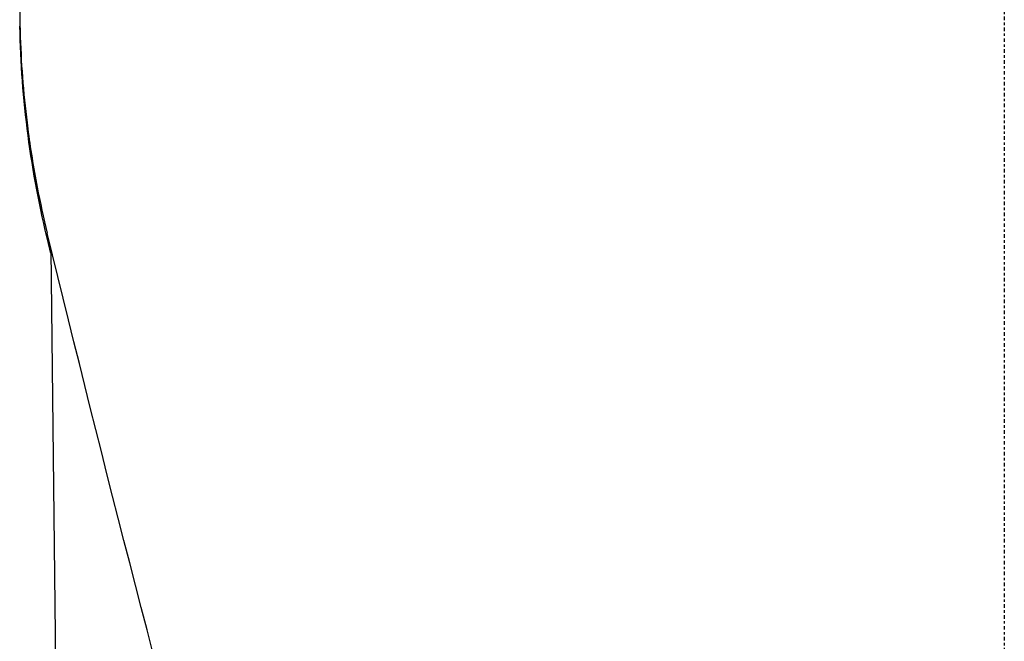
# Model space of a CAD drawing. Header units: millimetres. Extents: x 0 to 4378, y 0 to 2376.
# Tile 140 of 256: x 736 to 777, y 1561 to 1587. Entities that reach past the tile are written whole.
import ezdxf

# ---------------------------------------------------------------- set-up
doc = ezdxf.new("R2010")
doc.units = ezdxf.units.MM
doc.header["$LTSCALE"] = 0.2
doc.linetypes.add('CENTER2', pattern=[1.125, 0.75, -0.125, 0.125, -0.125])
doc.layers.add('02_Center Line', color=1, linetype='CENTER2')

# ---------------------------------------------------------------- blocks, each defined once
blk = doc.blocks.new('A$Cd3ae7b64')
blk.add_line((-39.006, 937.7), (-39.423, 975.06))
for start_param, end_param in [(6.2699, 6.28318), (6.28318, 6.358063)]:
    blk.add_ellipse((-39.723, 984.323), major_axis=(-1, -0.019), ratio=0.706618, start_param=start_param, end_param=end_param)
for points, knots in [([(0.001, 1027.473), (-1.326, 1027.473), (-2.654, 1027.409), (-5.285, 1027.155), (-6.586, 1026.966), (-10.43, 1026.22), (-12.886, 1025.492), (-15.869, 1024.308), (-16.518, 1024.03), (-17.882, 1023.406), (-18.593, 1023.054), (-21.136, 1021.705), (-22.859, 1020.609), (-24.878, 1019.112), (-25.292, 1018.793), (-26.628, 1017.719), (-27.511, 1016.942), (-29.245, 1015.281), (-30.089, 1014.394), (-31.29, 1013.012), (-31.686, 1012.534), (-32.465, 1011.551), (-32.847, 1011.045), (-33.595, 1010.002), (-33.96, 1009.466), (-35.055, 1007.773), (-35.73, 1006.598), (-36.656, 1004.788), (-36.956, 1004.163), (-37.531, 1002.877), (-37.806, 1002.217), (-38.327, 1000.863), (-38.572, 1000.168), (-38.912, 999.115), (-39.021, 998.758), (-39.344, 997.655), (-39.539, 996.906), (-40.087, 994.525), (-40.357, 992.884), (-40.566, 990.835), (-40.6, 990.434), (-40.668, 989.494), (-40.695, 988.957), (-40.722, 988.065), (-40.728, 987.738), (-40.73, 987.304), (-40.731, 987.241), (-40.731, 987.103), (-40.731, 987.031), (-40.731, 986.705), (-40.73, 986.511), (-40.73, 986.158), (-40.73, 986.062), (-40.731, 985.776), (-40.731, 985.63), (-40.731, 985.32), (-40.731, 985.168), (-40.73, 984.915), (-40.729, 984.815), (-40.727, 984.625), (-40.725, 984.543), (-40.722, 984.346), (-40.719, 984.24), (-40.714, 984.042), (-40.711, 983.952), (-40.665, 982.595), (-40.562, 981.331), (-40.293, 979.264), (-40.163, 978.459), (-39.886, 977.02), (-39.747, 976.384), (-39.592, 975.751)], [-21.001083, -21.001083, -21.001083, -21.001083, -20.328863, -20.328863, -19.655828, -19.655828, -18.308332, -18.308332, -17.924512, -17.924512, -17.485993, -17.485993, -16.316696, -16.316696, -16.006668, -16.006668, -15.296307, -15.296307, -14.534305, -14.534305, -14.139555, -14.139555, -13.730091, -13.730091, -13.30546, -13.30546, -12.401825, -12.401825, -11.929878, -11.929878, -11.437802, -11.437802, -10.9252, -10.9252, -10.663362, -10.663362, -10.117833, -10.117833, -8.934625, -8.934625, -8.645977, -8.645977, -8.260408, -8.260408, -8.006475, -8.006475, -7.961161, -7.961161, -7.91407, -7.91407, -7.778509, -7.778509, -7.724161, -7.724161, -7.666804, -7.666804, -7.602838, -7.602838, -7.565627, -7.565627, -7.532521, -7.532521, -7.488032, -7.488032, -7.450837, -7.450837, -6.924212, -6.924212, -6.587553, -6.587553, -6.32038, -6.32038, -6.32038, -6.32038]), ([(-40.73, 985.154), (-40.73, 985.019), (-40.729, 984.884), (-40.728, 984.748), (-40.728, 984.604), (-40.726, 984.459), (-40.723, 984.314)], [0.0330613, 0.0330613, 0.0330613, 0.0330613, 0.5016036, 0.5016036, 0.5016036, 1, 1, 1, 1]), ([(-39.421, 974.849), (-39.462, 975.006), (-39.501, 975.162), (-40.275, 978.281), (-40.666, 981.297), (-40.723, 984.304)], [6.126463, 6.126463, 6.126463, 6.126463, 6.193036, 6.193036, 7.452913, 7.452913, 7.452913, 7.452913])]:
    blk.add_open_spline(points, degree=3, knots=knots)
blk.add_open_spline([(-31.947, 946.268), (-34.732, 956.264), (-37.272, 966.25), (-39.592, 975.751)], degree=3)
at = {"layer": '02_Center Line'}
blk.add_line((0, 1153.006), (0, -16.53), dxfattribs=at)

msp = doc.modelspace()

# ---------------------------------------------------------------- block references
msp.add_blockref('A$Cd3ae7b64', (777.219, 602.257))

doc.saveas('drawing.dxf')
